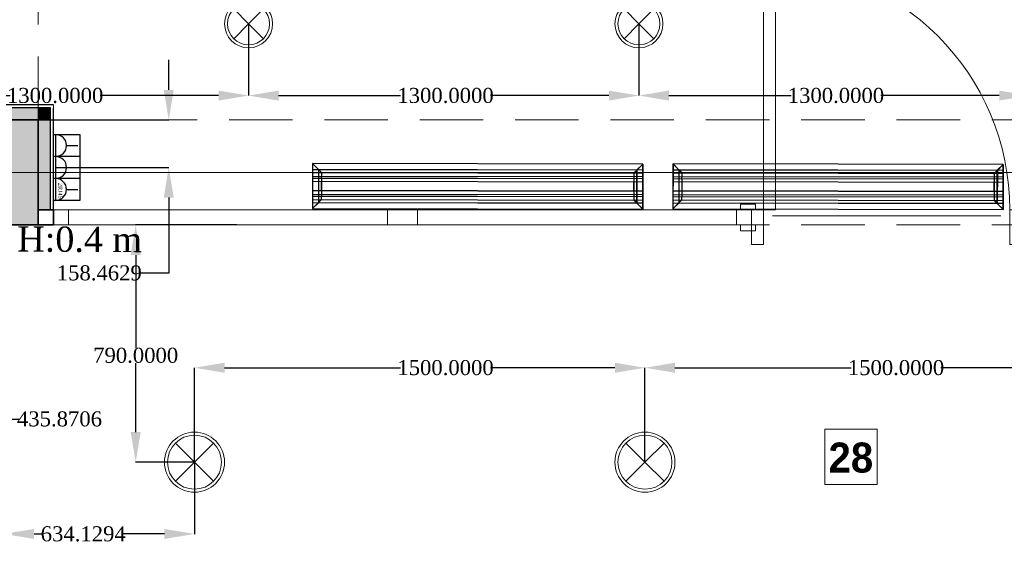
# Model space of a CAD drawing. Header units: millimetres. Extents: x 0 to 88385, y 0 to 41127.
# Tile 17 of 244: x 43344 to 46623, y 13368 to 15172. Entities that reach past the tile are written whole.
import ezdxf
from ezdxf import colors
from ezdxf.entities.mleader import LeaderData, LeaderLine
from ezdxf.enums import TextEntityAlignment as Align
from ezdxf.math import Vec2, Vec3

# ---------------------------------------------------------------- set-up
doc = ezdxf.new("R2010")
doc.units = ezdxf.units.MM
doc.header["$MEASUREMENT"] = 0
doc.set_wipeout_variables(frame=1)
doc.linetypes.add('Dot & Dashed', pattern=[670.277762, 317.5, -176.388889, 0, -176.388874])
doc.linetypes.add('Hidden', pattern=[317.5, 211.666667, -105.833333])
for name, color, linetype in [('- განათება', 7, 'Continuous'), ('- მექანიკური ნაწილი', 7, 'Continuous'), ('- საშტეფცელო როზეტები', 7, 'Continuous'), ('Edges', 7, 'Continuous'), ('New_Structural - Bearing', 7, 'Continuous'), ('Structural - Bearing', 7, 'Continuous'), ('Structural - Grid', 7, 'Continuous')]:
    doc.layers.add(name, color=color, linetype=linetype)
for name, color, linetype, lineweight in [('Archicad Doors_Pen_No__1', 7, 'Continuous', 13), ('Archicad Windows_Pen_No__1', 7, 'Continuous', 13), ('New_Annotation - Text_Pen_No__20', 1, 'Continuous', 0), ('New_Interior - Lamp_Pen_No__20', 1, 'Continuous', 0), ('New_Structural - Bearing_Pen_No__1', 7, 'Continuous', 13), ('Structural - Bearing_Pen_No__20', 1, 'Continuous', 0), ('Structural - Bearing_Pen_No__27', 7, 'Continuous', 35)]:
    doc.layers.add(name, color=color, linetype=linetype, lineweight=lineweight)
for name, color, linetype, lineweight, true_color in [('New_Interior - Lamp_Pen_No__77', 7, 'Continuous', 20, 0xffeb28), ('New_Structural - Bearing_Pen_No__255', 7, 'Continuous', 13, 0xe8e8e8), ('New_Structural - Bearing_Pen_No__5', 7, 'Continuous', 25, 0x40a5ff), ('Structural - Bearing_Pen_No__161', 7, 'Continuous', 13, 0x6a6a6a), ('Structural - Bearing_Pen_No__28', 7, 'Continuous', 35, 0xa80f02), ('Structural - Bearing_Pen_No__81', 7, 'Continuous', 20, 0x6a6a6a), ('Structural - Grid_Pen_No__81', 7, 'Continuous', 20, 0x6a6a6a)]:
    doc.layers.add(name, color=color, linetype=linetype, lineweight=lineweight, true_color=true_color)
doc.styles.add('GENERATED_STYLE_2', font='txt')
doc.styles.add('GENERATED_STYLE_3', font='txt')
doc.styles.get("Standard").update_dxf_attribs({"font": 'sylfaen.ttf'})
doc.dimstyles.get("Standard").update_dxf_attribs({"dimtxt": 0.18, "dimasz": 0.18, "dimexe": 0.18, "dimexo": 0.0625, "dimgap": 0.09, "dimtad": 0, "dimtih": 1, "dimtoh": 1, "dimdec": 4, "dimzin": 0, "dimdsep": 46, "dimtxsty": 'Standard', "dimcen": 0.09, "dimadec": 0, "dimazin": 0, "dimtfac": 1, "dimtdec": 4, "dimtofl": 0, "dimtmove": 0, "dimatfit": 3, "dimfxl": 1, "dimtolj": 1, "dimtzin": 0, "dimarcsym": 0})

# ---------------------------------------------------------------- blocks, each defined once
blk = doc.blocks.new('Horizontal Multi-Sash Window_3')
at = {"layer": 'Archicad Windows_Pen_No__1', "color": 7, "linetype": 'Continuous', "lineweight": 13}
for p, q in [((-1162.5, 0), (1162.5, 0)), ((-1162.5, 0), (-1112.5, 0)), ((-1162.5, 0), (-1162.5, -50)), ((-1162.5, 0), (-1162.5, -50)), ((-1112.5, 0), (-1112.5, -50)), ((-1112.5, 0), (-50, 0)), ((-50, -50), (-50, 0)), ((-50, 0), (0, 0)), ((0, 0), (50, 0)), ((50, 0), (50, -50)), ((50, 0), (1112.5, 0)), ((1112.5, -50), (1112.5, 0)), ((1112.5, 0), (1162.5, 0)), ((1162.5, 0), (1162.5, -50)), ((1162.5, 0), (1162.5, -50)), ((-1162.5, -50), (1162.5, -50)), ((-1112.5, -50), (-1162.5, -50)), ((-50, -50), (-1112.5, -50)), ((0, -50), (-50, -50)), ((50, -50), (0, -50)), ((1112.5, -50), (50, -50)), ((1162.5, -50), (1112.5, -50))]:
    blk.add_line(p, q, dxfattribs=at)
blk = doc.blocks.new('Door with Transom')
at = {"layer": 'Archicad Doors_Pen_No__1', "color": 7, "linetype": 'Continuous', "lineweight": 13}
for p, q in [((370, 0), (370, 820)), ((370, 820), (410, 820)), ((410, 820), (410, 0)), ((-487, 0), (-487, 19)), ((-487, 19), (-437, 19)), ((-437, 0), (-487, 0)), ((-450, 0), (-487, 0)), ((-450, 0), (-487, 0)), ((-410, 0), (-450, 0)), ((-450, 0), (-450, -115)), ((-450, 0), (-450, -50)), ((-450, 0), (-450, -50)), ((-437, 19), (-437, 0)), ((-410, -115), (-410, 0)), ((410, 0), (370, 0)), ((450, 0), (410, 0)), ((410, 0), (410, -115)), ((437, 19), (487, 19)), ((437, 0), (437, 19)), ((487, 0), (437, 0)), ((450, -115), (450, 0)), ((450, 0), (450, -50)), ((450, 0), (450, -50)), ((450, 0), (487, 0)), ((450, 0), (487, 0)), ((487, 19), (487, 0)), ((-380, -20), (380, -20)), ((-487, -69), (-487, -50)), ((-487, -50), (-437, -50)), ((-450, -50), (-487, -50)), ((-450, -50), (-487, -50)), ((-437, -50), (-437, -69)), ((437, -50), (487, -50)), ((437, -69), (437, -50)), ((450, -50), (487, -50)), ((450, -50), (487, -50)), ((487, -50), (487, -69)), ((-437, -69), (-487, -69)), ((487, -69), (437, -69)), ((-450, -115), (-410, -115)), ((410, -115), (450, -115))]:
    blk.add_line(p, q, dxfattribs=at)
blk.add_arc((410, 0), 820, 90, 180, dxfattribs=at)
blk = doc.blocks.new('Wall_4', base_point=(-35183.8, 14488))
at = {"layer": 'Structural - Bearing', "linetype": 'Continuous', "lineweight": 0, "true_color": 0x000000}
h = blk.add_hatch(dxfattribs=at)
h.set_pattern_fill('MASONRY_BLOCK', color=18, style=0, pattern_type=2)
h.set_pattern_definition([(45, (0, 0), (-127.2792, 127.2792), [])])
h.paths.add_polyline_path([(-40833.8, 14488), (-40783.8, 14488), (-40783.8, 14538), (-40833.8, 14538)])
at = {"layer": 'Structural - Bearing_Pen_No__27', "color": 7, "linetype": 'Continuous', "lineweight": 35}
blk.add_line((-40783.8, 14538), (-40783.8, 14488), dxfattribs=at)
at = {"layer": 'Structural - Bearing_Pen_No__27', "color": 7, "linetype": 'Continuous', "lineweight": 35, "flags": 128}
for points in [[(-40783.8, 14538), (-40833.8, 14538)], [(-40833.8, 14488), (-40783.8, 14488)]]:
    blk.add_lwpolyline(points, dxfattribs=at)
at = {"layer": 'Archicad Doors_Pen_No__1', "color": 7, "linetype": 'Continuous', "lineweight": 13, "xscale": -1, "zscale": 1000}
blk.add_blockref('Door with Transom', (-38008.8, 14538), dxfattribs=at)
at = {"layer": 'Archicad Windows_Pen_No__1', "color": 7, "linetype": 'Continuous', "lineweight": 13, "xscale": -1, "zscale": 1000}
blk.add_blockref('Horizontal Multi-Sash Window_3', (-39621.3, 14538), dxfattribs=at)
blk = doc.blocks.new('Wall_246', base_point=(-41183.8, 14838))
at = {"layer": 'New_Structural - Bearing_Pen_No__255', "linetype": 'Continuous', "lineweight": 13, "true_color": 0xe8e8e8}
for points in [[(-40833.8, 14878), (-41183.8, 14878), (-41183.8, 14838), (-40833.8, 14838)], [(-40833.8, 14838), (-40793.8, 14838), (-40793.8, 14878)], [(-40833.8, 14878), (-40833.8, 14838), (-40793.8, 14878)]]:
    blk.add_hatch(color=254, dxfattribs=at).paths.add_polyline_path(points)
at = {"layer": 'New_Structural - Bearing_Pen_No__1', "color": 7, "linetype": 'Continuous', "lineweight": 13, "flags": 128}
blk.add_lwpolyline([(-40783.8, 14888), (-40783.8, 14878)], dxfattribs=at)
at = {"layer": 'New_Structural - Bearing_Pen_No__5', "color": 161, "linetype": 'Continuous', "lineweight": 25, "true_color": 0x40a5ff}
for p, q in [((-41183.8, 14878), (-41223.8, 14878)), ((-40833.8, 14878), (-41183.8, 14878)), ((-40793.8, 14878), (-40833.8, 14878)), ((-40793.8, 14838), (-40793.8, 14878))]:
    blk.add_line(p, q, dxfattribs=at)
at = {"layer": 'New_Structural - Bearing_Pen_No__5', "color": 161, "linetype": 'Continuous', "lineweight": 25, "true_color": 0x40a5ff, "flags": 128}
blk.add_lwpolyline([(-40783.8, 14888), (-41223.8, 14888)], dxfattribs=at)
blk = doc.blocks.new('Wall_247', base_point=(-40833.8, 14838))
at = {"layer": 'New_Structural - Bearing_Pen_No__255', "linetype": 'Continuous', "lineweight": 13, "true_color": 0xe8e8e8}
blk.add_hatch(color=254, dxfattribs=at).paths.add_polyline_path([(-40833.8, 14838), (-40833.8, 14538), (-40793.8, 14538), (-40793.8, 14838)])
at = {"layer": 'New_Structural - Bearing_Pen_No__1', "color": 7, "linetype": 'Continuous', "lineweight": 13, "flags": 128}
for points in [[(-40833.8, 14538), (-40793.8, 14538)], [(-40793.8, 14538), (-40783.8, 14538)]]:
    blk.add_lwpolyline(points, dxfattribs=at)
at = {"layer": 'New_Structural - Bearing_Pen_No__5', "color": 161, "linetype": 'Continuous', "lineweight": 25, "true_color": 0x40a5ff}
for p, q in [((-40793.8, 14838), (-40793.8, 14878)), ((-40793.8, 14538), (-40793.8, 14838))]:
    blk.add_line(p, q, dxfattribs=at)
at = {"layer": 'New_Structural - Bearing_Pen_No__5', "color": 161, "linetype": 'Continuous', "lineweight": 25, "true_color": 0x40a5ff, "flags": 128}
blk.add_lwpolyline([(-40783.8, 14538), (-40783.8, 14878)], dxfattribs=at)
blk = doc.blocks.new('Column_7', base_point=(-41008.8, 14663))
at = {"layer": 'Structural - Bearing_Pen_No__161', "linetype": 'Continuous', "lineweight": 0, "true_color": 0x6a6a6a}
blk.add_hatch(color=251, dxfattribs=at).paths.add_polyline_path([(-40833.8, 14488), (-40833.8, 14838), (-41183.8, 14838), (-41183.8, 14488)])
at = {"layer": 'Structural - Bearing_Pen_No__20', "color": 1, "linetype": 'Continuous', "lineweight": 0}
for p, q in [((-41008.8, 14743), (-41008.8, 14918)), ((-41088.8, 14663), (-41263.8, 14663)), ((-40928.8, 14663), (-40753.8, 14663)), ((-41008.8, 14583), (-41008.8, 14408))]:
    blk.add_line(p, q, dxfattribs=at)
blk.add_point((-41008.8, 14663), dxfattribs=at)
at = {"layer": 'Structural - Bearing_Pen_No__28', "color": 14, "linetype": 'Continuous', "lineweight": 35, "true_color": 0xa80f02, "flags": 128}
blk.add_lwpolyline([(-40833.8, 14488), (-40833.8, 14838), (-41183.8, 14838), (-41183.8, 14488)], close=True, dxfattribs=at)
blk = doc.blocks.new('Standard grid marker')
at = {"layer": 'Structural - Grid_Pen_No__81', "color": 251, "linetype": 'Continuous', "lineweight": 20, "true_color": 0x6a6a6a}
blk.add_line((1000, 0), (51328.1, 0), dxfattribs=at)
at = {"layer": 'Structural - Grid_Pen_No__81', "color": 251, "lineweight": 20, "true_color": 0x6a6a6a, "style": 'GENERATED_STYLE_2'}
for tag, p in [('AC_MarkerText_1_0', (-100, -144)), ('AC_MarkerText_1_1', (52428.1, -144))]:
    blk.add_attdef(tag, text='', height=100, rotation=180, dxfattribs=at).set_placement(p, align=Align.TOP_CENTER)
blk = doc.blocks.new('Beam_8', base_point=(-41008.8, 14663))
at = {"layer": 'Structural - Bearing_Pen_No__81', "color": 251, "linetype": 'Hidden', "lineweight": 20, "true_color": 0x6a6a6a}
blk.add_line((-40833.8, 14838), (-40833.8, 20488), dxfattribs=at)
blk = doc.blocks.new('Beam_10', base_point=(-47008.8, 14663))
at = {"layer": 'Structural - Bearing_Pen_No__81', "color": 251, "linetype": 'Hidden', "lineweight": 20, "true_color": 0x6a6a6a}
for p, q in [((-40833.8, 14838), (-35183.8, 14838)), ((-47183.8, 14488), (1166.2, 14488))]:
    blk.add_line(p, q, dxfattribs=at)
at = {"layer": 'Structural - Bearing_Pen_No__81', "color": 251, "linetype": 'Dot & Dashed', "lineweight": 20, "true_color": 0x6a6a6a}
blk.add_line((-47008.8, 14663), (991.2, 14663), dxfattribs=at)
blk = doc.blocks.new('3-იანი ჩარჩო')
at = {"layer": '- საშტეფცელო როზეტები', "color": 5}
for points in [[(8472, 3410.2), (8472, 3565.2), (8600.2, 3565.2)], [(8600.2, 3565.2), (8728.5, 3565.2)], [(8600.2, 3565.2), (8600.2, 3410.2)], [(8728.5, 3565.2), (8856.8, 3565.2), (8856.8, 3410.2), (8728.5, 3410.2)], [(8728.5, 3565.2), (8728.5, 3410.2)], [(8600.2, 3410.2), (8472, 3410.2)], [(8728.5, 3410.2), (8600.2, 3410.2)]]:
    blk.add_lwpolyline(points, dxfattribs=at)
blk = doc.blocks.new('- საშტეფცელო როზეტი IP22')
at = {"layer": '- საშტეფცელო როზეტები', "color": 5}
for p, q in [((8536.7, 3822.7), (8536.7, 3888.1)), ((8472.6, 3758.6), (8600.9, 3758.6))]:
    blk.add_line(p, q, dxfattribs=at)
blk.add_arc((8536.7, 3758.6), 64.1, 0, 180, dxfattribs=at)
blk = doc.blocks.new('2 cali internetis rozeti')
at = {"layer": '- საშტეფცელო როზეტები', "color": 5}
for p, q in [((-9463.5, -8848.5), (-9463.5, -8783.2)), ((-9527.6, -8912.7), (-9399.3, -8912.7))]:
    blk.add_line(p, q, dxfattribs=at)
blk.add_arc((-9463.5, -8912.7), 64.1, 0, 180, dxfattribs=at)
at = {"layer": '- საშტეფცელო როზეტები', "color": 1, "insert": (-9502, -8872.5), "char_height": 23.657, "attachment_point": 1}
blk.add_mtext_dynamic_manual_height_columns('{\\fSylfaen|b0|i0|c0|p18;2RJ45}', width=4.298, gutter_width=0.0538, heights=[0], dxfattribs=at)
blk = doc.blocks.new('Recessed Spot_2')
at = {"layer": 'New_Interior - Lamp_Pen_No__20', "color": 1, "linetype": 'Continuous', "lineweight": 0}
for q in [(-63.6, 63.6), (63.6, 63.6), (-63.6, -63.6), (63.6, -63.6)]:
    blk.add_line((0, 0), q, dxfattribs=at)
at = {"layer": 'New_Interior - Lamp_Pen_No__20', "color": 1, "linetype": 'Continuous', "lineweight": 0, "flags": 128}
blk.add_lwpolyline([(100, 0, 1), (-100, 0, 1)], format="xyb", close=True, dxfattribs=at)
at = {"layer": 'New_Interior - Lamp_Pen_No__20', "color": 1, "linetype": 'Continuous', "lineweight": 0}
blk.add_circle((0, 0), 90, dxfattribs=at)
blk = doc.blocks.new('lineardiffplan')
at = {"layer": 'Edges'}
for p, q in [((392.8, 274.9), (392.8, 274.6)), ((393.1, 274.9), (392.8, 274.9)), ((422.8, 244.9), (392.8, 274.9)), ((392.8, 274.6), (392.9, 274.5)), ((392.9, 125.2), (392.9, 274.5)), ((412.4, 255), (392.9, 274.5)), ((393.1, 274.9), (393.2, 274.8)), ((393.2, 274.8), (412.7, 255.3)), ((1462.8, 244.9), (1492.8, 274.9)), ((1472.9, 255.3), (1492.4, 274.8)), ((1473.2, 254.9), (1492.8, 274.5)), ((1492.4, 274.8), (1492.5, 274.9)), ((1492.8, 274.9), (1492.5, 274.9)), ((1492.8, 274.5), (1492.8, 274.9)), ((1492.8, 274.5), (1492.8, 274.5)), ((1492.8, 125.4), (1492.8, 274.5)), ((1492.8, 255.3), (392.9, 255.3)), ((392.9, 254.9), (1492.8, 254.9)), ((392.9, 244.9), (1492.8, 244.9)), ((392.9, 233.2), (1492.8, 233.2)), ((392.9, 233), (1492.8, 233)), ((412.4, 144.7), (412.4, 255)), ((412.8, 254.6), (412.4, 255)), ((412.7, 255.3), (413.1, 254.9)), ((412.8, 145.1), (412.8, 254.6)), ((412.8, 254.6), (422.8, 244.6)), ((413.1, 254.9), (423.1, 244.9)), ((422.8, 244.6), (422.8, 244.9)), ((422.8, 244.9), (423.1, 244.9)), ((422.8, 244.6), (422.8, 244.6)), ((422.8, 244.6), (422.8, 233.2)), ((422.8, 233), (422.8, 233.2)), ((422.8, 226.8), (422.8, 233)), ((423.1, 244.9), (423.1, 244.9)), ((1472.5, 254.9), (1462.5, 244.9)), ((1462.5, 244.9), (1462.5, 244.9)), ((1462.5, 244.9), (1462.8, 244.9)), ((1462.8, 244.9), (1462.9, 244.6)), ((1462.8, 244.5), (1462.9, 244.6)), ((1462.8, 233.2), (1462.8, 244.5)), ((1462.8, 233), (1462.8, 233.2)), ((1462.8, 226.8), (1462.8, 233)), ((1462.9, 244.6), (1472.8, 254.5)), ((1472.9, 255.3), (1472.5, 254.9)), ((1472.8, 254.5), (1473.2, 254.9)), ((1472.8, 254.5), (1472.8, 145.3)), ((1473.2, 144.9), (1473.2, 254.9)), ((392.9, 226.8), (1492.8, 226.8)), ((392.9, 226.5), (1492.8, 226.5)), ((392.9, 214.9), (1492.8, 214.9)), ((1492.8, 214.8), (392.9, 214.8)), ((422.4, 214.9), (422.3, 214.9)), ((422.8, 214.9), (422.4, 214.9)), ((422.8, 226.5), (422.8, 226.8)), ((422.8, 214.9), (422.8, 226.5)), ((422.8, 184.9), (422.8, 214.9)), ((423.2, 214.9), (422.8, 214.9)), ((423.2, 214.8), (422.8, 214.9)), ((423.2, 214.8), (423.2, 214.9)), ((423.2, 214.8), (423.2, 184.9)), ((1462.8, 214.9), (1462.4, 214.9)), ((1462.4, 214.9), (1462.4, 214.8)), ((1462.8, 214.9), (1462.4, 214.8)), ((1462.4, 184.9), (1462.4, 214.8)), ((1462.8, 226.5), (1462.8, 226.8)), ((1462.8, 214.9), (1462.8, 226.5)), ((1462.8, 214.9), (1462.8, 184.9)), ((1462.8, 214.9), (1463.2, 214.9)), ((1463.2, 214.9), (1463.3, 214.9)), ((1492.8, 184.9), (392.9, 184.9)), ((392.9, 173.2), (1492.8, 173.2)), ((392.9, 173), (1492.8, 173)), ((392.9, 166.8), (1492.8, 166.8)), ((392.9, 166.5), (1492.8, 166.5)), ((422.4, 184.9), (422.3, 184.9)), ((422.8, 184.9), (422.4, 184.9)), ((422.8, 184.9), (423.2, 184.9)), ((422.8, 173.2), (422.8, 184.9)), ((422.8, 173), (422.8, 173.2)), ((422.8, 173), (422.8, 166.8)), ((422.8, 166.5), (422.8, 166.8)), ((422.8, 155.1), (422.8, 166.5)), ((1462.4, 184.9), (1462.8, 184.9)), ((1462.8, 173.2), (1462.8, 184.9)), ((1463.2, 184.9), (1462.8, 184.9)), ((1462.8, 173), (1462.8, 173.2)), ((1462.8, 166.8), (1462.8, 173)), ((1462.8, 166.5), (1462.8, 166.8)), ((1462.8, 155.3), (1462.8, 166.5)), ((1463.2, 184.9), (1463.3, 184.9)), ((392.8, 124.9), (422.8, 154.9)), ((392.9, 154.9), (1492.8, 154.9)), ((1492.8, 144.9), (392.9, 144.9)), ((392.9, 125.2), (412.4, 144.7)), ((392.9, 144.5), (1492.8, 144.5)), ((412.7, 144.5), (393.2, 124.9)), ((412.8, 145.1), (412.4, 144.7)), ((412.7, 144.5), (413.1, 144.9)), ((412.8, 145.1), (422.8, 155.1)), ((423.1, 154.8), (413.1, 144.9)), ((422.8, 154.9), (422.8, 155.1)), ((422.8, 155.1), (422.8, 155.1)), ((423.1, 154.8), (422.8, 154.9)), ((423.1, 154.8), (423.1, 154.9)), ((1462.5, 154.8), (1462.4, 154.9)), ((1462.8, 154.9), (1462.5, 154.8)), ((1462.5, 154.8), (1472.4, 144.9)), ((1462.9, 155.2), (1462.8, 155.3)), ((1462.9, 155.2), (1462.8, 154.9)), ((1462.8, 154.9), (1492.8, 124.9)), ((1472.8, 145.3), (1462.9, 155.2)), ((1472.4, 144.9), (1472.8, 144.5)), ((1473.2, 144.9), (1472.8, 145.3)), ((1472.8, 144.5), (1492.4, 124.9)), ((1473.2, 144.9), (1492.8, 125.4)), ((392.9, 125.2), (392.8, 125.1)), ((392.8, 125.1), (392.8, 124.9)), ((392.8, 124.9), (393.1, 124.9)), ((393.2, 124.9), (393.1, 124.9)), ((1492.4, 124.9), (1492.8, 124.9)), ((1492.4, 124.9), (1492.4, 124.9)), ((1492.8, 125.3), (1492.8, 125.4)), ((1492.8, 124.9), (1492.8, 125.3))]:
    blk.add_line(p, q, dxfattribs=at)
blk.add_lwpolyline([(393.2, 274.8), (1492.8, 274.8), (1492.8, 124.9), (393.2, 124.9)], close=True, dxfattribs=at)
blk = doc.blocks.new('Recessed Spot')
at = {"layer": 'New_Interior - Lamp_Pen_No__77', "color": 2, "linetype": 'Continuous', "lineweight": 20, "true_color": 0xffeb28}
for q in [(-49.5, 49.5), (49.5, 49.5), (-49.5, -49.5), (49.5, -49.5)]:
    blk.add_line((0, 0), q, dxfattribs=at)
at = {"layer": 'New_Interior - Lamp_Pen_No__77', "color": 2, "linetype": 'Continuous', "lineweight": 20, "true_color": 0xffeb28, "flags": 128}
blk.add_lwpolyline([(80, 0, 1), (-80, 0, 1)], format="xyb", close=True, dxfattribs=at)
at = {"layer": 'New_Interior - Lamp_Pen_No__77', "color": 2, "linetype": 'Continuous', "lineweight": 20, "true_color": 0xffeb28}
blk.add_circle((0, 0), 70, dxfattribs=at)
blk = doc.blocks.new('*D548')
at = {"layer": '- საშტეფცელო როზეტები', "color": 0, "lineweight": -2, "transparency": 16777216}
for p, q in [((43840.9, 14938), (43840.9, 15038)), ((43406.6, 14838), (43841, 14838)), ((43464, 14679.5), (43841, 14679.5)), ((43840.9, 14579.5), (43840.9, 14328)), ((43840.9, 14328), (43740.9, 14328))]:
    blk.add_line(p, q, dxfattribs=at)
at = {"layer": '- საშტეფცელო როზეტები', "color": 0, "transparency": 16777216}
for points in [[(43824.2, 14938), (43857.5, 14938), (43840.9, 14838)], [(43824.2, 14579.5), (43857.5, 14579.5), (43840.9, 14679.5)]]:
    blk.add_solid(points, dxfattribs=at)
at = {"layer": 'Defpoints', "color": 0, "transparency": 16777216}
for p in [(43406.5, 14838), (43840.9, 14838), (43463.9, 14679.5)]:
    blk.add_point(p, dxfattribs=at)
at = {"layer": '- საშტეფცელო როზეტები', "color": 0, "transparency": 16777216, "insert": (43609.5, 14328), "char_height": 50, "attachment_point": 5}
blk.add_mtext('\\A1;{\\fSylfaen|b0|i0|c0|p18;158.4629}', dxfattribs=at)
blk = doc.blocks.new('*D812')
at = {"layer": '- განათება', "color": 0, "lineweight": -2, "transparency": 16777216}
for p, q in [((42806.5, 15157.9), (42806.5, 14918.8)), ((44106.5, 15157.9), (44106.5, 14918.8)), ((42906.5, 14919), (43312.9, 14919)), ((44006.5, 14919), (43612.1, 14919))]:
    blk.add_line(p, q, dxfattribs=at)
at = {"layer": '- განათება', "color": 0, "transparency": 16777216}
for points in [[(42906.5, 14935.6), (42906.5, 14902.3), (42806.5, 14919)], [(44006.5, 14935.6), (44006.5, 14902.3), (44106.5, 14919)]]:
    blk.add_solid(points, dxfattribs=at)
at = {"layer": 'Defpoints', "color": 0, "transparency": 16777216}
for p in [(42806.5, 15158), (44106.5, 15158), (42806.5, 14919)]:
    blk.add_point(p, dxfattribs=at)
at = {"layer": '- განათება', "color": 0, "transparency": 16777216, "insert": (43462.5, 14919), "char_height": 50, "attachment_point": 5}
blk.add_mtext('\\A1;{\\fSylfaen|b0|i0|c0|p18;1300.0000}', dxfattribs=at)
blk = doc.blocks.new('*D813')
at = {"layer": '- განათება', "color": 0, "lineweight": -2, "transparency": 16777216}
for p, q in [((44106.5, 15157.9), (44106.5, 14918.8)), ((45406.5, 15157.9), (45406.5, 14918.8)), ((44206.5, 14919), (44612.9, 14919)), ((45306.5, 14919), (44912.1, 14919))]:
    blk.add_line(p, q, dxfattribs=at)
at = {"layer": '- განათება', "color": 0, "transparency": 16777216}
for points in [[(44206.5, 14935.6), (44206.5, 14902.3), (44106.5, 14919)], [(45306.5, 14935.6), (45306.5, 14902.3), (45406.5, 14919)]]:
    blk.add_solid(points, dxfattribs=at)
at = {"layer": 'Defpoints', "color": 0, "transparency": 16777216}
for p in [(44106.5, 15158), (45406.5, 15158), (44106.5, 14919)]:
    blk.add_point(p, dxfattribs=at)
at = {"layer": '- განათება', "color": 0, "transparency": 16777216, "insert": (44762.5, 14919), "char_height": 50, "attachment_point": 5}
blk.add_mtext('\\A1;{\\fSylfaen|b0|i0|c0|p18;1300.0000}', dxfattribs=at)
blk = doc.blocks.new('*D814')
at = {"layer": '- განათება', "color": 0, "lineweight": -2, "transparency": 16777216}
for p, q in [((45406.5, 15157.9), (45406.5, 14918.8)), ((46706.5, 15157.9), (46706.5, 14918.8)), ((45506.5, 14919), (45912.9, 14919)), ((46606.5, 14919), (46212.1, 14919))]:
    blk.add_line(p, q, dxfattribs=at)
at = {"layer": '- განათება', "color": 0, "transparency": 16777216}
for points in [[(45506.5, 14935.6), (45506.5, 14902.3), (45406.5, 14919)], [(46606.5, 14935.6), (46606.5, 14902.3), (46706.5, 14919)]]:
    blk.add_solid(points, dxfattribs=at)
at = {"layer": 'Defpoints', "color": 0, "transparency": 16777216}
for p in [(45406.5, 15158), (46706.5, 15158), (45406.5, 14919)]:
    blk.add_point(p, dxfattribs=at)
at = {"layer": '- განათება', "color": 0, "transparency": 16777216, "insert": (46062.5, 14919), "char_height": 50, "attachment_point": 5}
blk.add_mtext('\\A1;{\\fSylfaen|b0|i0|c0|p18;1300.0000}', dxfattribs=at)
blk = doc.blocks.new('*D826')
at = {"layer": '- განათება', "color": 0, "lineweight": -2, "transparency": 16777216}
for p, q in [((42806.5, 13658), (42806.5, 13841.9)), ((42906.5, 13841.7), (43142.4, 13841.7)), ((43242.4, 13695.6), (43242.4, 13841.9)), ((43242.4, 13841.7), (43342.4, 13841.7))]:
    blk.add_line(p, q, dxfattribs=at)
at = {"layer": '- განათება', "color": 0, "transparency": 16777216}
for points in [[(42906.5, 13858.3), (42906.5, 13825), (42806.5, 13841.7)], [(43142.4, 13858.3), (43142.4, 13825), (43242.4, 13841.7)]]:
    blk.add_solid(points, dxfattribs=at)
at = {"layer": 'Defpoints', "color": 0, "transparency": 16777216}
for p in [(42806.5, 13841.7), (43242.4, 13695.5), (42806.5, 13658)]:
    blk.add_point(p, dxfattribs=at)
at = {"layer": '- განათება', "color": 0, "transparency": 16777216, "insert": (43477, 13841.7), "char_height": 50, "attachment_point": 5}
blk.add_mtext('\\A1;{\\fSylfaen|b0|i0|c0|p18;435.8706}', dxfattribs=at)
blk = doc.blocks.new('*D1312')
at = {"layer": '- განათება', "color": 0, "lineweight": -2, "transparency": 16777216}
for p, q in [((44067.4, 14488), (43730.6, 14488)), ((43730.7, 14388), (43730.7, 14079.2)), ((43730.7, 13798), (43730.7, 14027.8)), ((43926.4, 13698), (43730.6, 13698))]:
    blk.add_line(p, q, dxfattribs=at)
at = {"layer": '- განათება', "color": 0, "transparency": 16777216}
for points in [[(43714.1, 14388), (43747.4, 14388), (43730.7, 14488)], [(43714.1, 13798), (43747.4, 13798), (43730.7, 13698)]]:
    blk.add_solid(points, dxfattribs=at)
at = {"layer": 'Defpoints', "color": 0, "transparency": 16777216}
for p in [(44067.5, 14488), (43730.7, 13698), (43926.5, 13698)]:
    blk.add_point(p, dxfattribs=at)
at = {"layer": '- განათება', "color": 0, "transparency": 16777216, "insert": (43730.7, 14053.5), "char_height": 50, "attachment_point": 5}
blk.add_mtext('\\A1;{\\fSylfaen|b0|i0|c0|p18;790.0000}', dxfattribs=at)
blk = doc.blocks.new('*D1313')
at = {"layer": '- განათება', "color": 0, "lineweight": -2, "transparency": 16777216}
for p, q in [((43292.4, 13740.1), (43292.4, 13458.8)), ((43926.5, 13697.9), (43926.5, 13458.8)), ((43392.4, 13459), (43421.9, 13459)), ((43826.5, 13459), (43690.4, 13459))]:
    blk.add_line(p, q, dxfattribs=at)
at = {"layer": '- განათება', "color": 0, "transparency": 16777216}
for points in [[(43392.4, 13475.6), (43392.4, 13442.3), (43292.4, 13459)], [(43826.5, 13475.6), (43826.5, 13442.3), (43926.5, 13459)]]:
    blk.add_solid(points, dxfattribs=at)
at = {"layer": 'Defpoints', "color": 0, "transparency": 16777216}
for p in [(43292.4, 13740.2), (43926.5, 13698), (43926.5, 13459)]:
    blk.add_point(p, dxfattribs=at)
at = {"layer": '- განათება', "color": 0, "transparency": 16777216, "insert": (43556.1, 13459), "char_height": 50, "attachment_point": 5}
blk.add_mtext('\\A1;{\\fSylfaen|b0|i0|c0|p18;634.1294}', dxfattribs=at)
blk = doc.blocks.new('*D1316')
at = {"layer": '- განათება', "color": 0, "lineweight": -2, "transparency": 16777216}
for p, q in [((43926.5, 13698), (43926.5, 14012.7)), ((44026.5, 14012.5), (44612.9, 14012.5)), ((45326.5, 14012.5), (44912.1, 14012.5)), ((45426.5, 13698), (45426.5, 14012.7))]:
    blk.add_line(p, q, dxfattribs=at)
at = {"layer": '- განათება', "color": 0, "transparency": 16777216}
for points in [[(44026.5, 14029.2), (44026.5, 13995.8), (43926.5, 14012.5)], [(45326.5, 14029.2), (45326.5, 13995.8), (45426.5, 14012.5)]]:
    blk.add_solid(points, dxfattribs=at)
at = {"layer": 'Defpoints', "color": 0, "transparency": 16777216}
for p in [(43926.5, 14012.5), (43926.5, 13698), (45426.5, 13698)]:
    blk.add_point(p, dxfattribs=at)
at = {"layer": '- განათება', "color": 0, "transparency": 16777216, "insert": (44762.5, 14012.5), "char_height": 50, "attachment_point": 5}
blk.add_mtext('\\A1;{\\fSylfaen|b0|i0|c0|p18;1500.0000}', dxfattribs=at)
blk = doc.blocks.new('*D1317')
at = {"layer": '- განათება', "color": 0, "lineweight": -2, "transparency": 16777216}
for p, q in [((45426.5, 13698), (45426.5, 14012.7)), ((45526.5, 14012.5), (46112.9, 14012.5)), ((46826.5, 14012.5), (46412.1, 14012.5)), ((46926.5, 13698), (46926.5, 14012.7))]:
    blk.add_line(p, q, dxfattribs=at)
at = {"layer": '- განათება', "color": 0, "transparency": 16777216}
for points in [[(45526.5, 14029.2), (45526.5, 13995.8), (45426.5, 14012.5)], [(46826.5, 14029.2), (46826.5, 13995.8), (46926.5, 14012.5)]]:
    blk.add_solid(points, dxfattribs=at)
at = {"layer": 'Defpoints', "color": 0, "transparency": 16777216}
for p in [(45426.5, 14012.5), (45426.5, 13698), (46926.5, 13698)]:
    blk.add_point(p, dxfattribs=at)
at = {"layer": '- განათება', "color": 0, "transparency": 16777216, "insert": (46262.5, 14012.5), "char_height": 50, "attachment_point": 5}
blk.add_mtext('\\A1;{\\fSylfaen|b0|i0|c0|p18;1500.0000}', dxfattribs=at)

msp = doc.modelspace()

# ---------------------------------------------------------------- block references
at = {"layer": '- განათება', "color": 2, "linetype": 'Continuous', "lineweight": 20, "true_color": 0xffeb28, "zscale": 1000}
for p in [(44106.5059, 15157.98097), (45406.5059, 15157.98097)]:
    msp.add_blockref('Recessed Spot', p, dxfattribs=at)
at = {"layer": '- განათება', "color": 1, "linetype": 'Continuous', "lineweight": 0, "zscale": 1000}
for p in [(43926.5059, 13697.98097), (43926.5059, 13697.98097), (45426.5059, 13697.98097), (45426.5059, 13697.98097)]:
    msp.add_blockref('Recessed Spot_2', p, dxfattribs=at)
at = {"layer": '- მექანიკური ნაწილი', "xscale": -1, "rotation": 179.9146932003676}
for p in [(43926.96309, 14818.16642), (45127.0343, 14816.88448)]:
    msp.add_blockref('lineardiffplan', p, dxfattribs=at)
at = {"layer": '- საშტეფცელო როზეტები', "color": 5, "xscale": 0.570739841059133, "yscale": 0.570739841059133, "zscale": 0.570739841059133, "rotation": 270}
msp.add_blockref('3-იანი ჩარჩო', (41510.16687, 19624.62002), dxfattribs=at)
at = {"layer": '- საშტეფცელო როზეტები', "xscale": 0.570739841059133, "yscale": 0.570739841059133, "zscale": 0.570739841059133}
for name, p, rotation in [('- საშტეფცელო როზეტი IP22', (41318.75084, 19624.98369), 270), ('- საშტეფცელო როზეტი IP22', (41318.75084, 19551.77663), 270), ('2 cali internetis rozeti', (48550.72189, 9205.13595), 269.9999999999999)]:
    msp.add_blockref(name, p, dxfattribs=dict(at, rotation=rotation))
at = {"layer": 'New_Structural - Bearing', "color": 7, "lineweight": 35}
for name, p in [('Wall_246', (43056.5059, 14837.98097)), ('Wall_247', (43406.5059, 14837.98097))]:
    msp.add_blockref(name, p, dxfattribs=at)
at = {"layer": 'Structural - Bearing', "color": 251, "lineweight": 20, "true_color": 0x6a6a6a}
for name, p in [('Beam_8', (43231.5059, 14662.98097)), ('Beam_10', (37231.5059, 14662.98097))]:
    msp.add_blockref(name, p, dxfattribs=at)
at = {"layer": 'Structural - Bearing', "color": 7, "lineweight": 35}
msp.add_blockref('Wall_4', (49056.5059, 14487.98097), dxfattribs=at)
at = {"layer": 'Structural - Bearing', "color": 14, "lineweight": 35, "true_color": 0xa80f02}
msp.add_blockref('Column_7', (43231.5059, 14662.98097), dxfattribs=at)
at = {"layer": 'Structural - Grid', "color": 8, "linetype": 'Continuous', "lineweight": 15, "zscale": 1000, "rotation": 180}
msp.add_blockref('Standard grid marker', (88184.57817, 14662.98097), dxfattribs=at)

# ---------------------------------------------------------------- texts
at = {"layer": '- საშტეფცელო როზეტები', "color": 5, "insert": (43752.28209, 14481.30177), "char_height": 83.964469, "attachment_point": 3, "rotation": 359.68932566}
msp.add_mtext_dynamic_manual_height_columns('H:0.4 m', width=710.9466492, gutter_width=1.70068, heights=[0], dxfattribs=at)

# ---------------------------------------------------------------- dimensions: what is measured, and where the dimension line sits
at = {"layer": '- განათება', "color": 1}
for base, p1, p2, angle, picture, middle in [((42806.5059, 14918.97507), (44106.5059, 15157.98097), (42806.5059, 15157.98097), 180, '*D812', (43462.5, 14918.97507)), ((44106.5059, 14918.97507), (45406.5059, 15157.98097), (44106.5059, 15157.98097), 180, '*D813', (44762.5, 14918.97507)), ((45406.5059, 14918.97507), (46706.5059, 15157.98097), (45406.5059, 15157.98097), 180, '*D814', (46062.5, 14918.97507)), ((43730.74767, 13697.98097), (44067.5, 14487.98097), (43926.5059, 13697.98097), 270, '*D1312', (43730.74767, 14053.5)), ((43926.5059, 14012.5), (45426.5059, 13697.98097), (43926.5059, 13697.98097), 180, '*D1316', (44762.5, 14012.5)), ((42806.5059, 13841.68), (43242.376547, 13695.518079), (42806.5059, 13657.98097), 180, '*D826', (43476.967609, 13841.68))]:
    dim = msp.add_linear_dim(base=base, p1=p1, p2=p2, angle=angle, text='{\\fSylfaen|b0|i0|c0|p18;<>}', dimstyle='Standard', override={"dimtxt": 50, "dimasz": 100}, dxfattribs=at)
    dim.commit()
    dim.dimension.update_dxf_attribs({"geometry": picture, "text_midpoint": middle, "dimtype": 160})
dim = msp.add_linear_dim(base=(43926.5059, 13458.97507), p1=(43292.376547, 13740.175681), p2=(43926.5059, 13697.98097), text='{\\fSylfaen|b0|i0|c0|p18;<>}', dimstyle='Standard', override={"dimtxt": 50, "dimasz": 100}, dxfattribs=at)
dim.commit()
dim.dimension.update_dxf_attribs({"geometry": '*D1313', "text_midpoint": (43556.144724, 13458.97507), "dimtype": 160})
at = {"layer": '- საშტეფცელო როზეტები', "color": 1}
dim = msp.add_linear_dim(base=(43840.85327, 14837.98097), p1=(43463.90905, 14679.51808), p2=(43406.5059, 14837.98097), angle=90, text='{\\fSylfaen|b0|i0|c0|p18;<>}', dimstyle='Standard', override={"dimtxt": 50, "dimasz": 100}, dxfattribs=at)
dim.commit()
dim.dimension.update_dxf_attribs({"geometry": '*D548', "text_midpoint": (43609.5, 14328.03711), "dimtype": 160})

# ---------------------------------------------------------------- wipeouts: each hides what was drawn before it
at = {"color": 1, "linetype": 'Continuous', "lineweight": 0, "ltscale": 202651.242699}
msp.add_wipeout([(46025.02626, 13623.44178), (46199.28093, 13623.44178), (46199.28093, 13808.29049), (46025.02626, 13808.29049)], dxfattribs=at).dxf.layer = 'New_Annotation - Text_Pen_No__20'

# ---------------------------------------------------------------- next in the draw order: linework, layer by layer
at = {"layer": 'New_Annotation - Text_Pen_No__20', "color": 1, "linetype": 'Continuous', "lineweight": 0, "flags": 128}
msp.add_lwpolyline([(46025.02626, 13623.44178), (46199.28093, 13623.44178), (46199.28093, 13808.29049), (46025.02626, 13808.29049), (46025.02626, 13623.44178)], close=True, dxfattribs=at)

# ---------------------------------------------------------------- next in the draw order: texts
at = {"layer": 'New_Annotation - Text_Pen_No__20', "color": 1, "linetype": 'Continuous', "lineweight": 0, "insert": (46112.1536, 13763.36928), "char_height": 100, "attachment_point": 2, "style": 'GENERATED_STYLE_3'}
msp.add_mtext('\\A1;{\\pqc;\\fBOG 2018|b1|i0|c0|p0;\\W1.000000;28}', dxfattribs=at)

# ---------------------------------------------------------------- next in the draw order: dimensions: what is measured, and where the dimension line sits
at = {"layer": '- განათება', "color": 1}
dim = msp.add_linear_dim(base=(45426.5059, 14012.5), p1=(46926.5059, 13697.98097), p2=(45426.5059, 13697.98097), angle=180, text='{\\fSylfaen|b0|i0|c0|p18;<>}', dimstyle='Standard', override={"dimtxt": 50, "dimasz": 100}, dxfattribs=at)
dim.commit()
dim.dimension.update_dxf_attribs({"geometry": '*D1317', "text_midpoint": (46262.5, 14012.5), "dimtype": 160})

# ---------------------------------------------------------------- next in the draw order: leaders
at = {"color": 5}
ml = msp.add_multileader_mtext('Standard', dxfattribs=at)
ml.set_content('ნეოტეკის  ფარი', color=5)
ml.set_leader_properties()
ml.build(insert=Vec2(0, 0))
ml.multileader.update_dxf_attribs({"text_right_attachment_type": 6, "dogleg_length": 50, "arrow_head_size": 100})
ctx = ml.context
ctx.base_point, ctx.char_height, ctx.arrow_head_size, ctx.landing_gap_size, ctx.plane_origin = Vec3(50468.91, 32218.71661), 100, 100, 0.09, Vec3(56312.8393, 27064.407)
ctx.right_attachment = 6
notes = []
notes.append((ctx, [(0, (0, 0, 0), (0, 0), (1, 0), 1, [])]))
ctx.mtext.insert, ctx.mtext.width, ctx.mtext.flow_direction = Vec3(50469, 32288.46183), 1402.7684334, 5
ml = msp.add_multileader_mtext('Standard', dxfattribs=at)
ml.set_content('ნეოტეკის \\Pრეკი', color=5)
ml.set_leader_properties()
ml.build(insert=Vec2(0, 0))
ml.multileader.update_dxf_attribs({"text_right_attachment_type": 6, "dogleg_length": 50, "arrow_head_size": 100})
ctx = ml.context
ctx.base_point, ctx.char_height, ctx.arrow_head_size, ctx.landing_gap_size, ctx.plane_origin = Vec3(52433.92127, 31594.41315), 100, 100, 0.09, Vec3(58277.85057, 26439.85585)
ctx.right_attachment = 6
notes.append((ctx, [(0, (0, 0, 0), (0, 0), (1, 0), 1, [])]))
ctx.mtext.insert, ctx.mtext.width, ctx.mtext.flow_direction = Vec3(52434.01127, 31663.91068), 1402.7684334, 5
ml = msp.add_multileader_mtext('Standard', dxfattribs=at)
ml.set_content('ნეოტეკის ფარი', color=5)
ml.set_leader_properties()
ml.build(insert=Vec2(0, 0))
ml.multileader.update_dxf_attribs({"text_right_attachment_type": 6, "dogleg_length": 50, "arrow_head_size": 100})
ctx = ml.context
ctx.base_point, ctx.char_height, ctx.arrow_head_size, ctx.landing_gap_size, ctx.plane_origin, ctx.plane_x_axis, ctx.plane_y_axis = Vec3(52750.59611, 30623.37284), 100, 100, 0.09, Vec3(48445.57174, 24617.92422), Vec3(0, -1), Vec3(1, 0)
ctx.right_attachment = 6
notes.append((ctx, [(0, (0, 0, 0), (0, 0), (1, 0), 1, [])]))
ctx.mtext.insert, ctx.mtext.text_direction, ctx.mtext.rotation, ctx.mtext.width, ctx.mtext.flow_direction = Vec3(52820.34133, 30623.28284), Vec3(0, -1), 4.7123889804, 1402.7684334, 5
ml = msp.add_multileader_mtext('Standard', dxfattribs=at)
ml.set_content('ელ. ფარების ადგილი', color=5)
ml.set_leader_properties()
ml.build(insert=Vec2(0, 0))
ml.multileader.update_dxf_attribs({"text_right_attachment_type": 6, "dogleg_length": 50, "arrow_head_size": 100})
ctx = ml.context
ctx.base_point, ctx.char_height, ctx.arrow_head_size, ctx.landing_gap_size, ctx.plane_origin = Vec3(52207.87269, 28518.35488), 100, 100, 0.09, Vec3(58051.80199, 23364.78837)
ctx.right_attachment = 6
notes.append((ctx, [(0, (0, 0, 0), (0, 0), (1, 0), 1, [])]))
ctx.mtext.insert, ctx.mtext.width, ctx.mtext.flow_direction = Vec3(52207.96269, 28588.8432), 1402.7684334, 5
for ctx, leaders in notes:
    for number, flags, end, landing, length, lines in leaders:
        leader = LeaderData()
        leader.index, (leader.has_last_leader_line, leader.has_dogleg_vector, leader.attachment_direction) = number, flags
        leader.last_leader_point, leader.dogleg_vector, leader.dogleg_length = Vec3(end), Vec3(landing), length
        for number, points, colour, breaks in lines:
            line = LeaderLine()
            line.index, line.vertices, line.color, line.breaks = number, Vec3.list(points), colors.encode_raw_color(colour), breaks
            leader.lines.append(line)
        ctx.leaders.append(leader)

doc.saveas('drawing.dxf')
